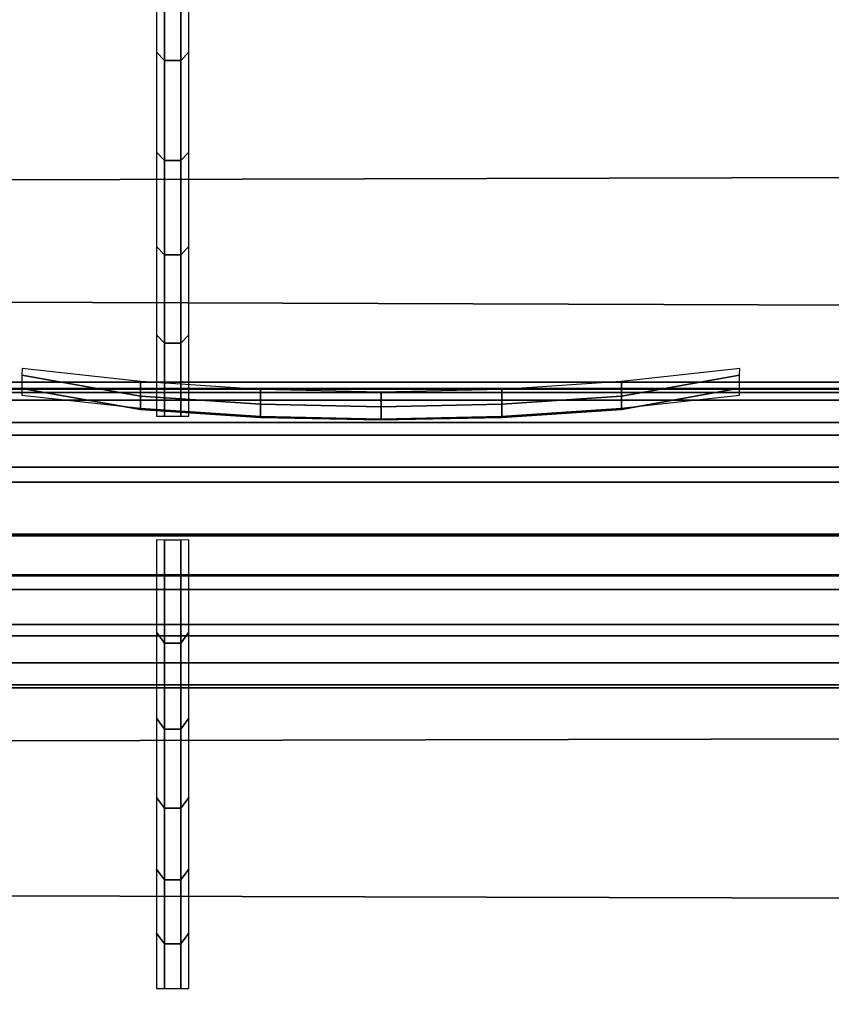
# Model space of a CAD drawing. Header units: inches. Extents: x 0 to 69, y -28.1 to 0.
# Tile 236 of 256: x 46.176 to 46.439, y -27.84 to -27.521. Entities that reach past the tile are written whole.
import ezdxf

# ---------------------------------------------------------------- set-up
doc = ezdxf.new("R2010")
doc.units = ezdxf.units.IN
doc.header["$LTSCALE"] = 0.03937
doc.header["$MEASUREMENT"] = 0
for name, color, linetype in [('A-FURN-3-ST', 151, 'Continuous'), ('A-FURN-3-ST-SEAM', 250, 'Continuous'), ('A-FURN-3-STITCH', 15, 'Continuous')]:
    doc.layers.add(name, color=color, linetype=linetype)

msp = doc.modelspace()

# ---------------------------------------------------------------- meshes
at = {"layer": 'A-FURN-3-ST'}
mesh = msp.add_polyface(dxfattribs=at)
corners = [(0.25, -4.85038, 5), (68.75, -27.51, 5), (0.25, -27.51, 5), (0.125, -4.85038, 5.03349), (0.125, -27.51, 5.03349), (0.25, -28.01, 5.5), (0.125, -27.97651, 5.5), (0.25, -27.97194, 5.30866), (0.125, -27.941, 5.32148), (0.25, -27.86356, 5.14645), (0.125, -27.83987, 5.17013), (0.25, -27.70134, 5.03806), (0.125, -27.68853, 5.069), (0.03349, -27.65351, 5.15355), (0.03349, -27.885, 5.5), (0.25, -28.01, 16.9), (0.125, -27.97651, 16.9), (0.25, -26.91, 18), (0.125, -26.91, 17.96651), (0.25, -27.1947, 17.96252), (0.125, -27.18603, 17.93017), (0.25, -27.46, 17.85263), (0.125, -27.44325, 17.82362), (0.25, -27.68782, 17.67782), (0.125, -27.66414, 17.65413), (0.25, -27.86263, 17.45), (0.125, -27.83362, 17.43325), (0.25, -27.97252, 17.1847), (0.125, -27.94017, 17.17603), (0.03349, -27.85178, 17.15235), (0.03349, -26.91, 17.875), (0.03349, -27.59943, 17.58943), (0.03349, -27.75438, 17.3875), (0.125, -5.45916, 17.96651), (0.25, -5.45916, 18), (68.75, -28.01, 16.9), (68.75, -27.97252, 17.1847), (68.75, -27.86263, 17.45), (68.75, -27.68782, 17.67782), (68.75, -27.46, 17.85263), (68.75, -27.1947, 17.96252), (68.75, -27.70134, 5.03806), (68.75, -27.86356, 5.14645), (68.75, -27.97194, 5.30866)]
mesh.append_faces([[corners[k] for k in face] for face in [(0, 1, 2), (3, 2, 4), (5, 6, 7), (7, 6, 8), (7, 8, 9), (9, 8, 10), (9, 10, 11), (11, 10, 12), (11, 12, 2), (2, 12, 4), (4, 12, 13), (14, 8, 6), (5, 15, 6), (6, 15, 16), (6, 16, 14), (17, 18, 19), (19, 18, 20), (19, 20, 21), (21, 20, 22), (21, 22, 23), (23, 22, 24), (23, 24, 25), (25, 24, 26), (25, 26, 27), (27, 26, 28), (27, 28, 15), (15, 28, 16), (16, 28, 29), (18, 30, 20), (24, 31, 32, 26), (26, 32, 29, 28), (33, 30, 18), (34, 18, 17), (15, 35, 27), (27, 36, 25), (25, 37, 23), (23, 38, 21), (21, 39, 19), (19, 40, 17), (5, 35, 15), (2, 1, 11), (11, 41, 9), (9, 42, 7), (7, 43, 5)]])
mesh = msp.add_polyface(dxfattribs=at)
corners = [(68.875, -4.85038, 5.03349), (68.96651, -27.51, 5.125), (68.875, -27.51, 5.03349), (68.75, -4.85038, 5), (68.75, -27.51, 5), (68.96651, -27.85646, 5.35649), (68.875, -27.97651, 5.5), (68.875, -27.941, 5.32148), (68.75, -28.01, 5.5), (68.75, -27.97194, 5.30866), (68.875, -27.83987, 5.17013), (68.75, -27.86356, 5.14645), (68.875, -27.68853, 5.069), (68.75, -27.70134, 5.03806), (68.96651, -27.65351, 5.15355), (68.96651, -27.77517, 5.23483), (68.96651, -27.885, 16.9), (68.875, -27.97651, 16.9), (68.75, -28.01, 16.9), (68.875, -27.94017, 17.17603), (68.75, -27.97252, 17.1847), (68.96651, -27.16235, 17.84178), (68.875, -26.91, 17.96651), (68.875, -27.18603, 17.93017), (68.75, -26.91, 18), (68.75, -27.1947, 17.96252), (68.875, -27.44325, 17.82362), (68.75, -27.46, 17.85263), (68.875, -27.66414, 17.65413), (68.75, -27.68782, 17.67782), (68.875, -27.83362, 17.43325), (68.75, -27.86263, 17.45), (68.875, -5.45916, 17.96651), (0.25, -27.97252, 17.1847), (0.25, -27.86263, 17.45), (0.25, -27.68782, 17.67782), (0.25, -27.46, 17.85263), (0.25, -27.1947, 17.96252), (0.25, -26.91, 18), (0.25, -28.01, 5.5), (0.25, -27.70134, 5.03806), (0.25, -27.86356, 5.14645), (0.25, -27.97194, 5.30866), (68.75, -5.45916, 18)]
mesh.append_faces([[corners[k] for k in face] for face in [(0, 1, 2), (3, 2, 4), (5, 6, 7), (7, 6, 8), (7, 8, 9), (7, 9, 10), (10, 9, 11), (10, 11, 12), (12, 11, 13), (12, 13, 2), (2, 13, 4), (2, 1, 12), (12, 14, 15, 10), (6, 16, 17), (6, 17, 8), (8, 17, 18), (16, 19, 17), (17, 19, 20), (17, 20, 18), (21, 22, 23), (22, 24, 23), (23, 24, 25), (23, 25, 26), (26, 25, 27), (26, 27, 28), (28, 27, 29), (28, 29, 30), (30, 29, 31), (30, 31, 19), (19, 31, 20), (32, 24, 22), (33, 18, 20), (34, 20, 31), (35, 31, 29), (36, 29, 27), (37, 27, 25), (38, 25, 24), (8, 18, 39), (40, 4, 13), (41, 13, 11), (42, 11, 9), (39, 9, 8), (24, 43, 38)]])
at = {"layer": 'A-FURN-3-ST-SEAM'}
mesh = msp.add_polyface(dxfattribs=at)
corners = [(61.25, -27.63855, 17.67058), (65, -27.6444, 17.65387), (61.25, -27.6444, 17.65387), (36.375, -27.63855, 17.67058), (36.375, -27.6444, 17.65387), (34.5, -27.63855, 17.67058), (36.375, -27.67102, 17.631), (36.375, -27.65579, 17.64021), (61.25, -27.65579, 17.64021), (61.25, -27.67102, 17.631), (61.25, -27.68838, 17.6276), (36.375, -27.68838, 17.6276), (36.375, -27.72072, 17.64061), (36.375, -27.70575, 17.63109), (61.25, -27.70575, 17.63109), (61.25, -27.72072, 17.64061), (61.25, -27.73757, 17.67127), (36.375, -27.73757, 17.67127), (34.5, -27.72945, 17.70535), (34.5, -27.73667, 17.68903), (36.375, -27.73667, 17.68903), (36.375, -27.72945, 17.70535), (61.25, -27.73667, 17.68903), (61.25, -27.72945, 17.70535), (34.5, -27.64196, 17.69685), (36.375, -27.64196, 17.69685), (61.25, -27.64196, 17.69685), (65, -27.63855, 17.67058), (65, -27.73757, 17.67127), (65, -27.73667, 17.68903), (65, -27.65579, 17.64021), (34.5, -27.65579, 17.64021), (34.5, -27.6444, 17.65387), (65, -27.65165, 17.71182), (65, -27.64196, 17.69685), (61.25, -27.65165, 17.71182), (36.375, -27.65165, 17.71182), (34.5, -27.65165, 17.71182), (65, -27.6661, 17.7221), (61.25, -27.6661, 17.7221), (36.375, -27.6661, 17.7221), (34.5, -27.6661, 17.7221), (65, -27.70101, 17.72573), (61.25, -27.70101, 17.72573), (36.375, -27.70101, 17.72573), (34.5, -27.70101, 17.72573), (61.25, -27.71712, 17.71823), (36.375, -27.71712, 17.71823), (34.5, -27.71712, 17.71823)]
mesh.append_faces([[corners[k] for k in face] for face in [(0, 1, 2), (0, 2, 3), (3, 2, 4), (3, 4, 5), (3, 24, 25), (3, 25, 0), (0, 25, 26), (0, 26, 27)]])
mesh.append_faces([[corners[k] for k in face] for face in [(6, 7, 8, 9), (9, 10, 11, 6), (12, 13, 14, 15), (15, 16, 17, 12), (18, 19, 20, 21), (21, 20, 22, 23), (16, 22, 20, 17), (10, 14, 13, 11), (2, 8, 7, 4), (4, 7, 31, 32), (35, 26, 25, 36), (36, 25, 24, 37), (39, 35, 36, 40), (40, 36, 37, 41), (43, 39, 40, 44), (44, 40, 41, 45), (46, 43, 44, 47), (47, 44, 45, 48), (23, 46, 47, 21), (21, 47, 48, 18)]], dxfattribs={"vtx0": -1, "vtx2": -1})
mesh.append_faces([[corners[k] for k in face] for face in [(28, 29, 22, 16), (1, 30, 8, 2), (33, 34, 26, 35), (38, 33, 35, 39), (42, 38, 39, 43)]], dxfattribs={"vtx2": -1})
at = {"layer": 'A-FURN-3-STITCH'}
mesh = msp.add_polymesh((7, 4), dxfattribs=at)
for k, corner in enumerate([(46.22006, -27.64965, 17.71371), (46.22266, -27.64963, 17.71369), (46.22787, -27.64963, 17.71369), (46.23048, -27.64965, 17.71371), (46.22006, -27.62325, 17.74256), (46.22266, -27.62592, 17.7462), (46.22787, -27.62592, 17.7462), (46.23048, -27.62325, 17.74256), (46.22006, -27.59468, 17.76926), (46.22266, -27.59735, 17.77289), (46.22787, -27.59735, 17.77289), (46.23048, -27.59468, 17.76926), (46.22006, -27.5641, 17.79363), (46.22266, -27.56677, 17.79726), (46.22787, -27.56677, 17.79726), (46.23048, -27.5641, 17.79363), (46.22006, -27.53171, 17.81553), (46.22266, -27.53438, 17.81916), (46.22787, -27.53438, 17.81916), (46.23048, -27.53171, 17.81553), (46.22006, -27.4977, 17.83481), (46.22266, -27.50037, 17.83845), (46.22787, -27.50037, 17.83845), (46.23048, -27.4977, 17.83481), (46.22006, -27.46228, 17.85138), (46.22266, -27.46231, 17.85142), (46.22787, -27.46231, 17.85142), (46.23048, -27.46228, 17.85138)]):
    mesh.set_mesh_vertex(divmod(k, 4), corner)
mesh = msp.add_polymesh((7, 4), dxfattribs=at)
for k, corner in enumerate([(46.4089, -27.64276, 17.71536), (46.40891, -27.64058, 17.7168), (46.40894, -27.63627, 17.71972), (46.40895, -27.63413, 17.7212), (46.37061, -27.64703, 17.72204), (46.37066, -27.64741, 17.72723), (46.37069, -27.6431, 17.73015), (46.37066, -27.63841, 17.72788), (46.33182, -27.64961, 17.72621), (46.33186, -27.64998, 17.7314), (46.33189, -27.64567, 17.73432), (46.33187, -27.64099, 17.73205), (46.29276, -27.65047, 17.72785), (46.29281, -27.65084, 17.73304), (46.29283, -27.64653, 17.73596), (46.29281, -27.64185, 17.73369), (46.25368, -27.64961, 17.72695), (46.25373, -27.64999, 17.73215), (46.25375, -27.64567, 17.73507), (46.25373, -27.64099, 17.73279), (46.21481, -27.64704, 17.72352), (46.21486, -27.64741, 17.72871), (46.21489, -27.6431, 17.73163), (46.21487, -27.63841, 17.72936), (46.1764, -27.64276, 17.71757), (46.17642, -27.64063, 17.71907), (46.17644, -27.63632, 17.72199), (46.17646, -27.63414, 17.72341)]):
    mesh.set_mesh_vertex(divmod(k, 4), corner)
mesh = msp.add_polymesh((7, 4), dxfattribs=at)
for k, corner in enumerate([(46.22006, -27.83505, 17.49455), (46.22266, -27.83503, 17.49454), (46.22787, -27.83503, 17.49454), (46.23048, -27.83505, 17.49455), (46.22006, -27.81702, 17.52925), (46.22266, -27.82054, 17.53207), (46.22787, -27.82054, 17.53207), (46.23048, -27.81702, 17.52925), (46.22006, -27.79633, 17.56243), (46.22266, -27.79985, 17.56525), (46.22787, -27.79985, 17.56525), (46.23048, -27.79633, 17.56243), (46.22006, -27.7731, 17.59388), (46.22266, -27.77662, 17.5967), (46.22787, -27.77662, 17.5967), (46.23048, -27.7731, 17.59388), (46.22006, -27.74748, 17.62342), (46.22266, -27.751, 17.62624), (46.22787, -27.751, 17.62624), (46.23048, -27.74748, 17.62342), (46.22006, -27.71962, 17.65086), (46.22266, -27.72314, 17.65367), (46.22787, -27.72314, 17.65367), (46.23048, -27.71962, 17.65086), (46.22006, -27.68969, 17.67602), (46.22266, -27.68973, 17.67605), (46.22787, -27.68973, 17.67605), (46.23048, -27.68969, 17.67602)]):
    mesh.set_mesh_vertex(divmod(k, 4), corner)

doc.saveas('drawing.dxf')
